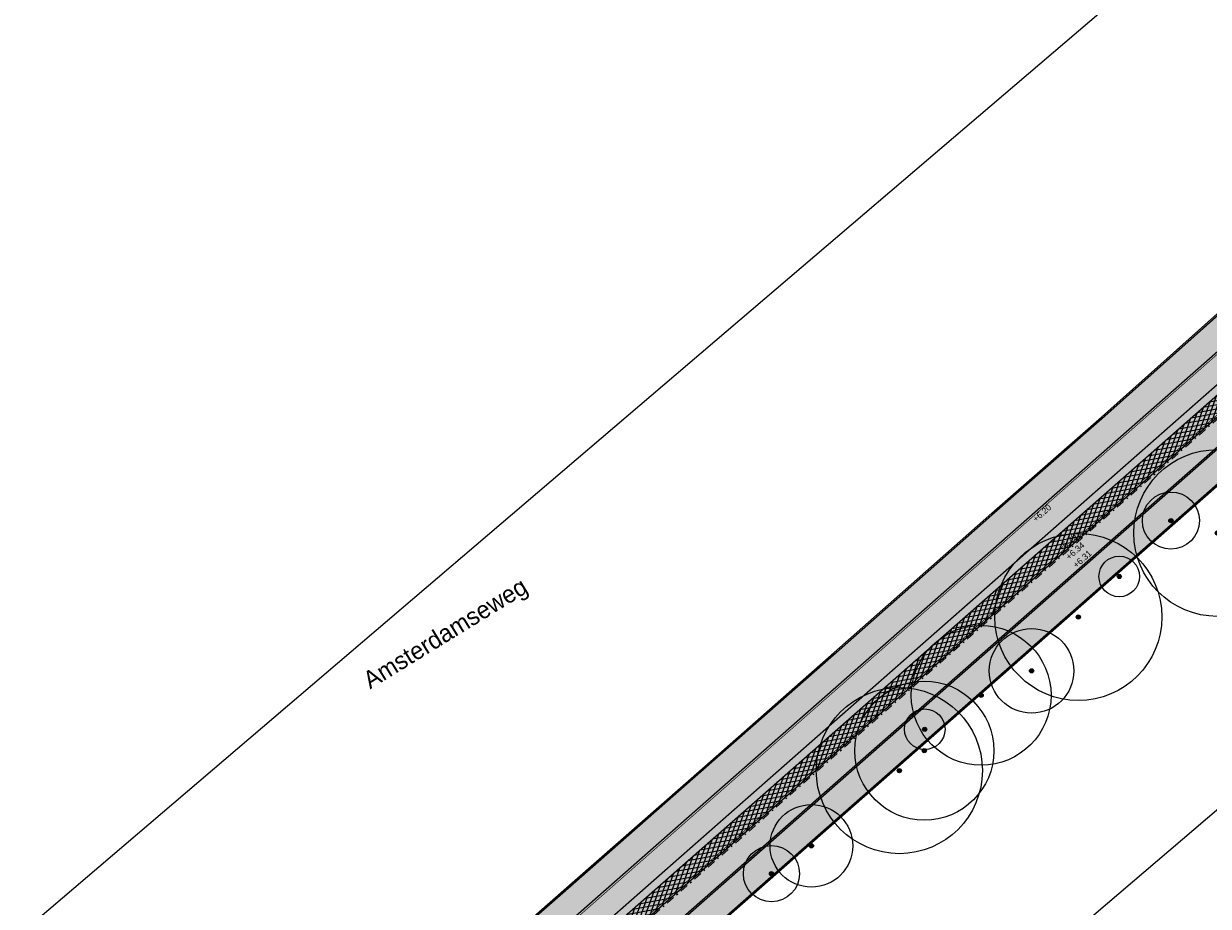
# Model space of a CAD drawing. Header units: metres. Extents: x 151540 to 156083, y 463148 to 465291.
# Tile 17 of 256: x 152059 to 152144, y 463585 to 463648. Entities that reach past the tile are written whole.
import ezdxf
from ezdxf.enums import TextEntityAlignment as Align

# ---------------------------------------------------------------- set-up
doc = ezdxf.new("R2010")
doc.units = ezdxf.units.M
doc.linetypes.add('DASHDOT__G2', pattern=[1.2, 0.6, -0.3, 0, -0.3])
doc.linetypes.add('LIJN03-27', pattern=[3, 0.3, -2.7])
doc.layers.add('-DR-alg-kader', color=3, linetype='Continuous', plot=False)
for name, color, linetype in [('-DR-alg-perceelsgrens', 7, 'Continuous'), ('-DR-alg-perceelsgrens-arcering', 7, 'Continuous'), ('-DR-alg-projectgrens 1-250', 3, 'PROJECTGRENS_1-250'), ('-DR-bs-gr-boom', 253, 'Continuous'), ('-DR-nw-mk-kantstreep', 252, 'Continuous'), ('-DR-nw-mk-streep 030-270', 251, 'LIJN03-27'), ('-DR-nw-txt-hoogtemaat', 2, 'Continuous'), ('-DR-nw-vh-band 12x25', 232, 'Continuous'), ('-DR-nw-vh-band 4-12x25', 232, 'DASHDOT__G2'), ('-DR-nw-vh-kantverharding', 4, 'Continuous'), ('-DR-nw-vh-scheiding verhardingen', 1, 'Continuous')]:
    doc.layers.add(name, color=color, linetype=linetype)
for name, color, linetype, true_color in [('-DR-nw-gr-arc-gras', 7, 'Continuous', 0xd5e7cb), ('-DR-nw-vh-arc-asfalt alleen deklaag rood', 7, 'Continuous', 0xdab9b9), ('-DR-nw-vh-arc-asfalt rood', 7, 'Continuous', 0xdab9b9)]:
    doc.layers.add(name, color=color, linetype=linetype, true_color=true_color)
for name, color, linetype, lineweight in [('-DR-nw-vh-arc-asfalt alleen deklaag', 251, 'Continuous', 9), ('-DR-nw-vh-arc-tegels', 252, 'Continuous', 9), ('B-PV-OG-TOPOGRAFIE-T18', 2, 'Continuous', 9)]:
    doc.layers.add(name, color=color, linetype=linetype, lineweight=lineweight)
doc.styles.add('Drong', font='txt', dxfattribs={"height": 1.8})
doc.linetypes.add('PROJECTGRENS_1-250', pattern='A,0.4,-0.16,[133,ltypeshp.shx,S=0.16,R=0,X=-0.16,Y=0],-0.16,1.59', length=2.31)

# ---------------------------------------------------------------- blocks, each defined once
blk = doc.blocks.new('*U1414')
at = {"ltscale": 0.1}
h = blk.add_hatch(color=256, dxfattribs=at)
edge = h.paths.add_edge_path()
edge.add_arc((-0.001990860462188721, 0.003386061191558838), 0.15, 0, 360)
blk.add_circle((-0.001990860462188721, 0.003386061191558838), 5.967707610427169)
blk.add_circle((-0.001990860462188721, 0.003386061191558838), 0.15, dxfattribs=at)
blk = doc.blocks.new('*U1415')
at = {"ltscale": 0.1}
h = blk.add_hatch(color=256, dxfattribs=at)
edge = h.paths.add_edge_path()
edge.add_arc((-0.001990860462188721, 0.003386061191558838), 0.15, 0, 360)
blk.add_circle((-0.001990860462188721, 0.003386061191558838), 2.040196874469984)
blk.add_circle((-0.001990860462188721, 0.003386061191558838), 0.15, dxfattribs=at)
blk = doc.blocks.new('*U1416')
at = {"ltscale": 0.1}
h = blk.add_hatch(color=256, dxfattribs=at)
edge = h.paths.add_edge_path()
edge.add_arc((-0.001990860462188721, 0.003386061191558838), 0.15, 0, 360)
blk.add_circle((-0.001990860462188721, 0.003386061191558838), 1.452070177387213)
blk.add_circle((-0.001990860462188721, 0.003386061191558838), 0.15, dxfattribs=at)
blk = doc.blocks.new('*U1417')
at = {"ltscale": 0.1}
h = blk.add_hatch(color=256, dxfattribs=at)
edge = h.paths.add_edge_path()
edge.add_arc((-0.001990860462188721, 0.003386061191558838), 0.15, 0, 360)
blk.add_circle((-0.001990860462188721, 0.003386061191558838), 5.974130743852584)
blk.add_circle((-0.001990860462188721, 0.003386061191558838), 0.15, dxfattribs=at)
blk = doc.blocks.new('*U1418')
at = {"ltscale": 0.1}
h = blk.add_hatch(color=256, dxfattribs=at)
edge = h.paths.add_edge_path()
edge.add_arc((-0.001990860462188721, 0.003386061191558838), 0.15, 0, 360)
blk.add_circle((-0.001990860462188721, 0.003386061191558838), 3.025145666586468)
blk.add_circle((-0.001990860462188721, 0.003386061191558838), 0.15, dxfattribs=at)
blk = doc.blocks.new('*U1419')
at = {"ltscale": 0.1}
h = blk.add_hatch(color=256, dxfattribs=at)
edge = h.paths.add_edge_path()
edge.add_arc((-0.001990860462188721, 0.003386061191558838), 0.15, 0, 360)
blk.add_circle((-0.001990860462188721, 0.003386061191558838), 5.00154230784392)
blk.add_circle((-0.001990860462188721, 0.003386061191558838), 0.15, dxfattribs=at)
blk = doc.blocks.new('*U1420')
at = {"ltscale": 0.1}
h = blk.add_hatch(color=256, dxfattribs=at)
edge = h.paths.add_edge_path()
edge.add_arc((-0.001990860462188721, 0.003386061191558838), 0.15, 0, 360)
blk.add_circle((-0.001990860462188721, 0.003386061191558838), 1.452070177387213)
blk.add_circle((-0.001990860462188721, 0.003386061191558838), 0.15, dxfattribs=at)
blk = doc.blocks.new('*U1399')
at = {"ltscale": 0.1}
h = blk.add_hatch(color=256, dxfattribs=at)
edge = h.paths.add_edge_path()
edge.add_arc((-0.001990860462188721, 0.003386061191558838), 0.15, 0, 360)
blk.add_circle((-0.001990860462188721, 0.003386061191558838), 4.974786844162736)
blk.add_circle((-0.001990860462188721, 0.003386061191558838), 0.15, dxfattribs=at)
blk = doc.blocks.new('*U1400')
at = {"ltscale": 0.1}
h = blk.add_hatch(color=256, dxfattribs=at)
edge = h.paths.add_edge_path()
edge.add_arc((-0.001990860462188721, 0.003386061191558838), 0.15, 0, 360)
blk.add_circle((-0.001990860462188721, 0.003386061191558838), 5.94461166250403)
blk.add_circle((-0.001990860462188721, 0.003386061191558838), 0.15, dxfattribs=at)
blk = doc.blocks.new('*U1401')
at = {"ltscale": 0.1}
h = blk.add_hatch(color=256, dxfattribs=at)
edge = h.paths.add_edge_path()
edge.add_arc((-0.001990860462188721, 0.003386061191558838), 0.15, 0, 360)
blk.add_circle((-0.001990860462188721, 0.003386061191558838), 2.956495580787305)
blk.add_circle((-0.001990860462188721, 0.003386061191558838), 0.15, dxfattribs=at)
blk = doc.blocks.new('*U1402')
at = {"ltscale": 0.1}
h = blk.add_hatch(color=256, dxfattribs=at)
edge = h.paths.add_edge_path()
edge.add_arc((-0.001990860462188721, 0.003386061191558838), 0.15, 0, 360)
blk.add_circle((-0.001990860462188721, 0.003386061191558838), 2.009447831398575)
blk.add_circle((-0.001990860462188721, 0.003386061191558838), 0.15, dxfattribs=at)

msp = doc.modelspace()

# ---------------------------------------------------------------- hatches: boundary and pattern name
at = {"layer": '-DR-alg-perceelsgrens-arcering', "true_color": 0x7ea3e7}
h = msp.add_hatch(color=161, dxfattribs=at)
h.dxf.hatch_style = 1
edge = h.paths.add_edge_path()
edge.add_line((152287.2550572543, 463740.7150270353), (152389.7060567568, 463830.8396514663))
edge.add_arc((152444.4610643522, 463768.5957831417), 82.90000000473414, 123.56678407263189, 131.3376095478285, ccw=False)
edge.add_line((152398.6249423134, 463837.6715380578), (152406.3118866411, 463842.7723106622))
edge.add_arc((152374.7408061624, 463890.3504241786), 57.10000007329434, 303.5667840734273, 308.9422300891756)
edge.add_line((152410.6302400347, 463845.9391807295), (152440.8168364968, 463870.333450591))
edge.add_arc((152505.4932417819, 463790.2998788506), 102.9000000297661, 120.33998349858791, 128.942230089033, ccw=False)
edge.add_line((152453.5153631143, 463879.1070302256), (152476.0566191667, 463892.3001870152))
edge.add_line((152476.0566191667, 463892.3001870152), (152471.6559017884, 463899.978338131))
edge.add_line((152471.6559017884, 463899.978338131), (152457.845089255, 463892.0796613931))
edge.add_line((152457.845089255, 463892.0796613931), (152449.9876051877, 463887.5269987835))
edge.add_line((152449.9876051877, 463887.5269987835), (152444.3085871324, 463883.9933875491))
edge.add_line((152444.3085871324, 463883.9933875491), (152439.7222787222, 463880.8928177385))
edge.add_line((152439.7222787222, 463880.8928177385), (152430.6529721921, 463873.8171862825))
edge.add_line((152430.6529721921, 463873.8171862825), (152421.5693000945, 463866.3255598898))
edge.add_line((152421.5693000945, 463866.3255598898), (152412.0926076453, 463858.6862567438))
edge.add_line((152412.0926076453, 463858.6862567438), (152405.4280320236, 463853.3088268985))
edge.add_line((152405.4280320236, 463853.3088268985), (152403.4563231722, 463851.7404000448))
edge.add_line((152403.4563231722, 463851.7404000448), (152400.2614269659, 463849.5458071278))
edge.add_line((152400.2614269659, 463849.5458071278), (152396.4417478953, 463847.00167782))
edge.add_line((152396.4417478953, 463847.00167782), (152391.0297108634, 463843.4462659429))
edge.add_line((152391.0297108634, 463843.4462659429), (152385.9710227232, 463839.4637859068))
edge.add_line((152385.9710227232, 463839.4637859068), (152374.7715108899, 463829.7449691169))
edge.add_line((152374.7715108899, 463829.7449691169), (152366.3951396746, 463822.4514215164))
edge.add_line((152366.3951396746, 463822.4514215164), (152354.8020620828, 463812.2089355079))
edge.add_line((152354.8020620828, 463812.2089355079), (152347.3350501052, 463805.6009258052))
edge.add_line((152347.3350501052, 463805.6009258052), (152336.7999419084, 463796.3098303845))
edge.add_line((152336.7999419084, 463796.3098303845), (152328.9322453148, 463789.3450989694))
edge.add_line((152328.9322453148, 463789.3450989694), (152317.8954191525, 463779.6198956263))
edge.add_line((152317.8954191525, 463779.6198956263), (152309.7619252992, 463772.4842170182))
edge.add_line((152309.7619252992, 463772.4842170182), (152299.5835228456, 463763.5641119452))
edge.add_line((152299.5835228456, 463763.5641119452), (152290.6681468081, 463755.6798950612))
edge.add_line((152290.6681468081, 463755.6798950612), (152281.1427979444, 463747.2994906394))
edge.add_line((152281.1427979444, 463747.2994906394), (152287.2550572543, 463740.7150270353))
edge = h.paths.add_edge_path()
edge.add_line((152098.3948459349, 463586.5231485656), (152095.0591459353, 463583.6019352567))
edge.add_line((152095.0591459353, 463583.6019352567), (152087.0376946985, 463578.8953986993))
edge.add_line((152087.0376946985, 463578.8953986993), (152087.5563140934, 463577.7482630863))
edge.add_arc((152084.8793371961, 463576.538003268), 2.937845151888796, -22.219133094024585, 24.32770026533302, ccw=False)
edge.add_line((152087.5990307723, 463575.4270572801), (152086.1584758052, 463572.4959895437))
edge.add_arc((152084.544156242, 463573.2069826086), 1.763955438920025, 303.14109860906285, 336.2299182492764, ccw=False)
edge.add_line((152085.5085154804, 463571.7299754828), (152086.7403471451, 463569.5869941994))
edge.add_line((152086.7403471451, 463569.5869941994), (152092.2277632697, 463569.1524096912))
edge.add_line((152092.2277632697, 463569.1524096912), (152263.3985344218, 463719.7287978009))
edge.add_line((152263.3985344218, 463719.7287978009), (152257.3946975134, 463726.4059056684))
edge.add_line((152257.3946975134, 463726.4059056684), (152253.4978758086, 463722.9774809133))
edge.add_line((152253.4978758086, 463722.9774809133), (152247.909040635, 463717.9953990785))
edge.add_line((152247.909040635, 463717.9953990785), (152239.306733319, 463710.5705863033))
edge.add_line((152239.306733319, 463710.5705863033), (152230.8840266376, 463703.1395515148))
edge.add_line((152230.8840266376, 463703.1395515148), (152220.9176871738, 463694.3971309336))
edge.add_line((152220.9176871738, 463694.3971309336), (152211.9295944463, 463686.482049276))
edge.add_line((152211.9295944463, 463686.482049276), (152199.1504585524, 463675.2693171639))
edge.add_line((152199.1504585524, 463675.2693171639), (152191.6489125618, 463668.7534999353))
edge.add_line((152191.6489125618, 463668.7534999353), (152181.6578658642, 463659.8494374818))
edge.add_line((152181.6578658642, 463659.8494374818), (152172.6830997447, 463651.8531007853))
edge.add_line((152172.6830997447, 463651.8531007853), (152162.9057274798, 463643.2656784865))
edge.add_line((152162.9057274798, 463643.2656784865), (152154.9129314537, 463636.3157253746))
edge.add_line((152154.9129314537, 463636.3157253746), (152145.2870563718, 463627.8899567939))
edge.add_line((152145.2870563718, 463627.8899567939), (152136.0830462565, 463619.6839477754))
edge.add_line((152136.0830462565, 463619.6839477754), (152128.2317857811, 463612.8113458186))
edge.add_line((152128.2317857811, 463612.8113458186), (152123.9169888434, 463608.993986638))
edge.add_line((152123.9169888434, 463608.993986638), (152116.9546223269, 463602.8413142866))
edge.add_line((152116.9546223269, 463602.8413142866), (152107.689408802, 463594.694885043))
edge.add_line((152107.689408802, 463594.694885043), (152098.3948459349, 463586.5231485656))
at = {"layer": '-DR-nw-gr-arc-gras'}
h = msp.add_hatch(dxfattribs=at)
h.set_pattern_fill('GRASS', color=256, scale=0.02)
h.set_pattern_definition([(130.4718223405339, (152090.5665337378, 463545.8495979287), (-0.506414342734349, 0.04010627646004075), [0.09525, -0.6231704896]), (85.47182234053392, (152090.5665337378, 463545.8495979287), (-0.5064143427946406, 0.04010627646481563), [0.09525, -0.41275]), (175.4718223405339, (152090.5665337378, 463545.8495979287), (-0.04010627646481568, -0.5064143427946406), [0.09525, -0.41275])])
edge = h.paths.add_edge_path()
edge.add_line((152257.2757212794, 463718.3468689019), (152258.0197623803, 463717.5010650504))
edge.add_line((152258.0197623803, 463717.5010650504), (152093.071678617, 463572.3986827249))
edge.add_line((152093.071678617, 463572.3986827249), (152093.0584687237, 463572.4136993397))
edge.add_arc((152094.5776064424, 463570.6867886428), 2.299999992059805, 131.3376094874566, 162.6740961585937)
edge.add_line((152092.3819660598, 463571.3717435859), (152092.5969049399, 463571.3634997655))
edge.add_line((152092.5969049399, 463571.3634997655), (152092.9014182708, 463571.342832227))
edge.add_arc((152094.5776064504, 463570.6867886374), 1.80000000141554, 131.3376095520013, 158.6251131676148, ccw=False)
edge.add_line((152093.3887160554, 463572.0382839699), (152258.697198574, 463717.4577037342))
edge.add_line((152258.697198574, 463717.4577037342), (152257.3625173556, 463718.9749297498))
edge.add_line((152257.3625173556, 463718.9749297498), (152257.1424069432, 463718.7774849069))
edge.add_line((152257.1424069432, 463718.7774849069), (152257.402, 463718.443))
edge.add_line((152257.402, 463718.443), (152257.2757212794, 463718.3468689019))
at = {"layer": '-DR-nw-vh-arc-asfalt alleen deklaag'}
h = msp.add_hatch(dxfattribs=at)
h.set_pattern_fill('AVH-ASFALT_FREESVAK', color=256, scale=0.2, pattern_type=2)
h.set_pattern_definition([(40.47182234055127, (-32841.5610974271, 915600.1344340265), (0.03489101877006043, 0.4405622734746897), [0.3125, -0.3125]), (130.4718223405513, (-32841.32337078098, 915600.3372696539), (-0.4405622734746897, 0.03489101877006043), [0.3125, -0.3125])])
h.paths.add_polyline_path([(152129.4869999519, 463611.3849999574), (152257.5974032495, 463724.08661151), (152257.175, 463724.4309999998), (152248.451, 463716.6929999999), (152240.199, 463709.4719999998), (152231.563, 463701.8359999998), (152221.852, 463693.3659999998), (152212.447, 463685.0939999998), (152200.013, 463674.1159999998), (152192.71, 463667.6989999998), (152182.575, 463658.7319999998), (152173.501, 463650.7649999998), (152163.675, 463642.1289999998), (152155.943, 463635.3019999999), (152146.015, 463626.6359999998), (152136.706, 463618.5209999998), (152128.875, 463611.9019999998)])
at = {"layer": '-DR-nw-vh-arc-asfalt alleen deklaag rood'}
h = msp.add_hatch(dxfattribs=at)
h.set_pattern_fill('AVH-ASFALT_FREESVAK', color=256, scale=0.2, pattern_type=2)
h.set_pattern_definition([(40.47182234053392, (-33014.43591435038, 915452.6323658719), (0.03489101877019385, 0.4405622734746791), [0.3125, -0.3125]), (130.4718223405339, (-33014.19818770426, 915452.8352014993), (-0.4405622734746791, 0.03489101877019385), [0.3125, -0.3125])])
edge = h.paths.add_edge_path()
edge.add_line((152092.8239248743, 463579.1330366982), (152092.6601629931, 463578.9889778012))
edge.add_arc((152092.1185573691, 463579.6046590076), 0.8199999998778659, 210.4020142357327, 311.33760955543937, ccw=False)
edge.add_line((152091.4113107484, 463579.1896864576), (152091.1281638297, 463579.6722598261))
edge.add_line((152091.1281638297, 463579.6722598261), (152088.8320000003, 463578.3249999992))
edge.add_arc((152084.8793371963, 463576.5380032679), 4.337845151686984, -22.919360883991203, 24.327700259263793, ccw=False)
edge.add_line((152088.8747262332, 463574.8486936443), (152088.7759726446, 463574.6477617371))
edge.add_arc((152176.5150980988, 463529.8208003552), 98.52720742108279, 152.9369713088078, 154.7168364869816)
edge.add_arc((152084.5441562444, 463573.2069826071), 3.163955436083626, 315.43517480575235, 335.62110411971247, ccw=False)
edge.add_line((152086.7983383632, 463570.9867850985), (152089.3784863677, 463570.7824462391))
edge.add_arc((152094.5776064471, 463570.6867886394), 5.19999999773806, 131.3376095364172, 178.9459450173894, ccw=False)
edge.add_line((152091.1430341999, 463574.5911084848), (152245.5704099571, 463710.4385800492))
edge.add_arc((152233.1531318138, 463724.5541754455), 18.79996887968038, 311.3376055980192, 316.104061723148)
edge.add_line((152246.7003943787, 463711.5192029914), (152254.6470734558, 463719.7781949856))
edge.add_arc((152269.9237969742, 463705.0791592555), 21.19999841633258, 131.4229994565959, 136.1040579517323, ccw=False)
edge.add_line((152255.8976041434, 463720.975883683), (152258.4019544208, 463723.1855527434))
edge.add_line((152258.4019544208, 463723.1855527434), (152257.5971525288, 463724.0863880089))
edge.add_line((152257.5971525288, 463724.0863880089), (152249.1619999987, 463716.5669999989))
edge.add_line((152249.1619999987, 463716.5669999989), (152243.4684219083, 463711.6527659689))
edge.add_line((152243.4684219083, 463711.6527659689), (152092.8239248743, 463579.1330366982))
at = {"layer": '-DR-nw-vh-arc-asfalt rood'}
h = msp.add_hatch(dxfattribs=at)
h.set_pattern_fill('AVH-ASFALT_LAAG1-D', color=256, scale=10, angle=90, pattern_type=2)
h.set_pattern_definition([(190.4718223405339, (-33014.43591435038, 915452.6323658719), (0.05452558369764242, -0.2950033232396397), []), (250.4718223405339, (-33014.43591435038, 915452.6323658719), (0.2827431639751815, -0.100281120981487), [])])
edge = h.paths.add_edge_path()
edge.add_arc((152233.1531102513, 463724.5541979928), 20.00000005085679, 311.3376095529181, 316.1040577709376)
edge.add_line((152247.56511464, 463710.6871820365), (152255.5117937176, 463718.946174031))
edge.add_arc((152269.9237980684, 463705.0791581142), 19.99999999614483, 131.422999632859, 136.1040577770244, ccw=False)
edge.add_line((152256.6915396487, 463720.0760690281), (152259.1927170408, 463722.2829385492))
edge.add_line((152259.1927170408, 463722.2829385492), (152258.4019544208, 463723.1855527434))
edge.add_line((152258.4019544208, 463723.1855527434), (152255.8976041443, 463720.9758836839))
edge.add_arc((152269.9237963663, 463705.0791598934), 21.1999975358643, 131.4229993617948, 136.1040580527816)
edge.add_line((152254.6470734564, 463719.7781949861), (152246.7003943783, 463711.5192029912))
edge.add_arc((152233.1531398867, 463724.5541670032), 18.79995720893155, 311.3376041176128, 316.1040632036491, ccw=False)
edge.add_line((152245.5704099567, 463710.4385800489), (152091.1430341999, 463574.5911084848))
edge.add_arc((152094.5776064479, 463570.6867886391), 5.199999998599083, 131.3376095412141, 178.9459450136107)
edge.add_line((152089.3784863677, 463570.7824462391), (152090.5782833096, 463570.7603714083))
edge.add_arc((152094.5776064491, 463570.6867886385), 3.999999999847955, 131.3376095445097, 178.9459450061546, ccw=False)
edge.add_line((152091.935627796, 463573.6901115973), (152246.3630035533, 463709.5375831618))
at = {"layer": '-DR-nw-vh-arc-tegels'}
h = msp.add_hatch(dxfattribs=at)
h.set_pattern_fill('AVH-TEGEL_600X600_HALFST', color=256, angle=221, pattern_type=2)
h.set_pattern_definition([(221, (152090.6329625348, 463568.1986048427), (0.3936354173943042, -0.4528257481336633), []), (311, (152090.6329625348, 463568.1986048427), (0.4528257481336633, 0.3936354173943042), [0.6, -0.6]), (311, (152090.8001850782, 463567.5489613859), (0.4528257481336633, 0.3936354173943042), [0.6, -0.6])])
edge = h.paths.add_edge_path()
edge.add_line((152259.2600316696, 463722.2089716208), (152256.7577009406, 463720.0010844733))
edge.add_arc((152269.9237980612, 463705.0791581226), 19.89999998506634, 131.4229996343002, 136.1040577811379)
edge.add_line((152255.5838537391, 463718.8768389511), (152247.6371746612, 463710.6178469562))
edge.add_arc((152233.1531102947, 463724.5541979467), 20.09999998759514, 311.3376095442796, 316.1040577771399, ccw=False)
edge.add_line((152246.4290530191, 463709.4625000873), (152091.9998917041, 463573.6134568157))
edge.add_arc((152094.5776064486, 463570.6867886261), 3.899999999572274, 131.3725562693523, 178.4595248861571)
edge.add_line((152090.6790159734, 463570.7916328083), (152092.243, 463571.2770000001))
edge.add_arc((152094.6495190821, 463570.6263313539), 2.492930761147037, 131.6608139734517, 164.8702665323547, ccw=False)
edge.add_line((152092.9924192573, 463572.4887824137), (152257.850403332, 463717.5119053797))
edge.add_line((152257.850403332, 463717.5119053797), (152257.18, 463718.274))
edge.add_line((152257.18, 463718.274), (152256.722, 463718.806))
edge.add_line((152256.722, 463718.806), (152259.8154555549, 463721.5442262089))
edge.add_line((152259.8154555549, 463721.5442262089), (152259.2600316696, 463722.2089716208))

# ---------------------------------------------------------------- linework, layer by layer
at = {"layer": '-DR-alg-kader'}
msp.add_lwpolyline([(152241.2674916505, 463738.5979933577), (152058.8836087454, 463582.982500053), (152090.5665337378, 463545.8495979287), (152272.9504166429, 463701.4650912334)], close=True, dxfattribs=at)
at = {"layer": '-DR-alg-perceelsgrens', "color": 161, "true_color": 0x7ea3e7, "const_width": 0.1, "flags": 128}
msp.add_lwpolyline([(152263.3985344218, 463719.7287978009), (152092.2277632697, 463569.1524096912), (152086.740347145, 463569.5869941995), (152085.5085154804, 463571.7299754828, 0.1453888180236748), (152086.1584758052, 463572.4959895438), (152087.5990307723, 463575.4270572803, 0.2059382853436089), (152087.5563140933, 463577.7482630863), (152087.0376946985, 463578.8953986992), (152095.0591459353, 463583.6019352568), (152098.3948459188, 463586.5231485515), (152107.689408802, 463594.694885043), (152116.9546223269, 463602.8413142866), (152123.9169888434, 463608.993986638), (152128.2317857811, 463612.8113458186), (152136.0830462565, 463619.6839477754), (152145.2870563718, 463627.8899567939)], format="xyb", dxfattribs=at)
at = {"layer": '-DR-alg-projectgrens 1-250', "flags": 128}
msp.add_lwpolyline([(152257.4029145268, 463726.546328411), (152263.540488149, 463719.7204865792), (152092.2620455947, 463569.0493815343), (152086.6799143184, 463569.4914671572), (152085.3733964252, 463571.7643778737, 0.1602182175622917), (152086.067790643, 463572.5381882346), (152087.507748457, 463575.4680409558, 0.2056240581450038), (152087.4651936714, 463577.7070675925), (152086.909530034, 463578.9361414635), (152095.0003804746, 463583.6833975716), (152098.3288904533, 463586.5983142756), (152107.623380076, 463594.7699863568), (152116.8884971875, 463602.9163308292), (152123.8507697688, 463609.0689201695), (152128.1657218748, 463612.8864166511), (152136.0168381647, 463619.7588923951), (152145.2208488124, 463627.9649018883), (152154.8471910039, 463636.3910793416), (152162.8399236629, 463643.3409773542), (152172.6168418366, 463651.9280008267), (152181.5913423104, 463659.9241008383), (152191.5828553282, 463668.8285788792), (152199.0846932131, 463675.3446496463), (152211.8635731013, 463686.5571571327), (152220.8516707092, 463694.4722430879), (152230.817975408, 463703.2146331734), (152239.240982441, 463710.6459329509), (152247.8430954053, 463718.0705779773), (152253.4315766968, 463723.0523443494)], format="xyb", close=True, dxfattribs=at)
at = {"layer": '-DR-nw-mk-kantstreep', "const_width": 0.05, "flags": 128}
msp.add_lwpolyline([(152257.6833909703, 463723.9909811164), (152092.742724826, 463578.8951239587)], dxfattribs=at)
msp.add_lwpolyline([(152259.113188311, 463722.3794687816), (152256.6088380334, 463720.1697997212, 0.02042781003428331), (152255.4217186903, 463719.0328428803), (152247.4750396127, 463710.7738508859, -0.02080055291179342), (152246.2804417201, 463709.6314370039), (152095.2581167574, 463576.7793381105)], format="xyb", dxfattribs=at)
at = {"layer": '-DR-nw-mk-streep 030-270', "const_width": 0.1, "flags": 128}
msp.add_lwpolyline([(152094.3820233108, 463578.1729211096), (152245.4650765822, 463711.0784417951)], dxfattribs=at)
at = {"layer": '-DR-nw-vh-band 12x25'}
msp.add_lwpolyline([(152257.2747843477, 463718.3479339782), (152258.0197623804, 463717.5010650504), (152093.071678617, 463572.3986827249), (152092.9924192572, 463572.4887824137)], dxfattribs=at)
at = {"layer": '-DR-nw-vh-band 4-12x25', "flags": 128}
msp.add_lwpolyline([(152096.1575587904, 463577.2708958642), (152246.4290530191, 463709.4625000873, 0.02080055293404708), (152247.6371746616, 463710.6178469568), (152255.5838537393, 463718.8768389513, -0.02042781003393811), (152256.7577009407, 463720.0010844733), (152259.2600316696, 463722.2089716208)], format="xyb", dxfattribs=at)
at = {"layer": '-DR-nw-vh-kantverharding', "flags": 128}
for points in [[(152259.1958899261, 463722.2857380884), (152256.6915396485, 463720.0760690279, 0.02042781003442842), (152255.5117937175, 463718.9461740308), (152247.5651146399, 463710.6871820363, -0.02080055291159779), (152246.363003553, 463709.5375831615), (152091.9356277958, 463573.6901115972, 0.06524542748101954), (152091.250968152, 463572.9079319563, 0.143551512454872), (152090.5782833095, 463570.7603714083)], [(152129.4871975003, 463611.3851737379), (152092.6601629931, 463578.9889778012, -0.4712871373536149), (152091.4113107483, 463579.1896864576), (152091.1281638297, 463579.6722598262)]]:
    msp.add_lwpolyline(points, format="xyb", dxfattribs=at)
at = {"layer": '-DR-nw-vh-kantverharding'}
msp.add_lwpolyline([(152092.243, 463571.2770000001, -0.1459263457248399), (152092.9924192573, 463572.4887824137), (152257.850403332, 463717.5119053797), (152257.18, 463718.274), (152256.722, 463718.806), (152259.8154555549, 463721.5442262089)], format="xyb", dxfattribs=at)
at = {"layer": '-DR-nw-vh-scheiding verhardingen'}
msp.add_lwpolyline([(152090.5782833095, 463570.7603714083), (152089.3784863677, 463570.7824462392, -0.2107710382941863), (152091.1430341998, 463574.5911084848), (152245.570409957, 463710.4385800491, 0.02080055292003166), (152246.7003943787, 463711.5192029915), (152254.6470734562, 463719.778194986, -0.02042781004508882), (152255.8976041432, 463720.975883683), (152258.4019544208, 463723.1855527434)], format="xyb", dxfattribs=at)
msp.add_lwpolyline([(152251.5090513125, 463718.7259883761), (152129.4869999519, 463611.3849999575)], dxfattribs=at)

# ---------------------------------------------------------------- block references
at = {"layer": '-DR-bs-gr-boom'}
for name, p in [('*U1414', (152144.3136656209, 463611.4728267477)), ('*U1415', (152140.9957375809, 463612.358122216)), ('*U1417', (152134.3711865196, 463605.4634110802)), ('*U1416', (152137.2987763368, 463608.3593741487)), ('*U1419', (152127.4133158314, 463599.8560112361)), ('*U1418', (152131.0232307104, 463601.6071250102)), ('*U1399', (152123.3447239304, 463595.8946931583)), ('*U1400', (152121.5581437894, 463594.4692190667)), ('*U1420', (152123.3747516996, 463597.4251992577)), ('*U1401', (152115.2645435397, 463589.0860681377)), ('*U1402', (152112.4064465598, 463587.09370482))]:
    msp.add_blockref(name, p, dxfattribs=at)

# ---------------------------------------------------------------- texts
at = {"layer": '-DR-nw-txt-hoogtemaat', "style": 'Drong'}
for s, p in [('+6.20', (152131.0434550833, 463612.5662667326)), ('+6.34', (152133.4212358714, 463609.8632760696))]:
    msp.add_text(s, height=0.45, rotation=41.33760954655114, dxfattribs=at).set_placement(p, align=Align.TOP_LEFT)
for s, p in [('+6.29', (152133.2619913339, 463610.0443005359)), ('+6.31', (152134.3187827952, 463608.8429713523))]:
    msp.add_text(s, height=0.45, rotation=41.33760954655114, dxfattribs=at).set_placement(p, align=Align.BOTTOM_LEFT)
at = {"layer": 'B-PV-OG-TOPOGRAFIE-T18', "style": 'Drong'}
msp.add_text('Amsterdamseweg', height=1.25, rotation=31.6, dxfattribs=at).set_placement((152089.129, 463604.183), align=Align.MIDDLE)

doc.saveas('drawing.dxf')
